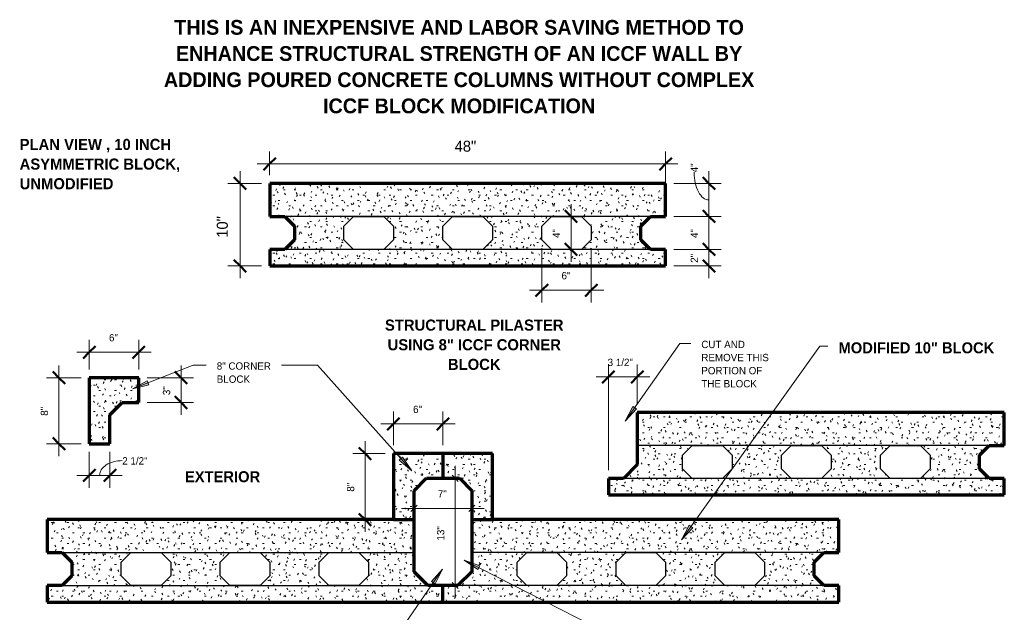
# Model space of a CAD drawing. Header units: inches. Extents: x -145 to -26, y 63 to 187.
# Tile 2 of 2: x -145 to -26, y 115 to 187. Entities that reach past the tile are written whole.
import ezdxf

# ---------------------------------------------------------------- set-up
doc = ezdxf.new("R2010")
doc.units = ezdxf.units.IN
doc.header["$MEASUREMENT"] = 0
doc.layers.add('A-ANNO-DIMS', color=1, linetype='Continuous')
for name, color, linetype, lineweight in [('A-ANNO-DIMS-16', 1, 'Continuous', 9), ('A-ANNO-TEXT', 2, 'Continuous', 9), ('A-DETL', 5, 'Continuous', 70), ('A-DETL-GENF', 3, 'Continuous', 9), ('A-DETL-HLIN', 3, 'Continuous', 70), ('A-DETL-MLIN', 3, 'Continuous', 30)]:
    doc.layers.add(name, color=color, linetype=linetype, lineweight=lineweight)
doc.dimstyles.new('Linear_-_1_16__SBT_1_256_', dxfattribs={"dimscale": 12, "dimtxt": 0.083333, "dimasz": 0.18, "dimexe": 0.125, "dimexo": 0.005208, "dimgap": 0.083333, "dimtad": 1, "dimtoh": 1, "dimdec": 8, "dimzin": 3, "dimdsep": 46, "dimlunit": 4, "dimtxsty": 'Standard', "dimtsz": 0.088388, "dimcen": 0.09, "dimdle": 0.125, "dimazin": 1, "dimtfac": 1, "dimtdec": 8, "dimtmove": 0, "dimatfit": 3, "dimfxl": 0, "dimtvp": 1, "dimtolj": 1, "dimtzin": 0, "dimarcsym": 0})
doc.dimstyles.new('Linear_-_1_16__SBT_INCH_INCREM', dxfattribs={"dimscale": 12, "dimtxt": 0.083333, "dimasz": 0.18, "dimexe": 0.083333, "dimexo": 0.005208, "dimgap": 0.083333, "dimtad": 1, "dimtoh": 1, "dimdec": 0, "dimzin": 1, "dimdsep": 46, "dimlunit": 5, "dimtxsty": 'Standard', "dimtsz": 0.044194, "dimcen": 0.09, "dimdle": 0.125, "dimazin": 0, "dimtfac": 1, "dimtdec": 0, "dimtmove": 0, "dimatfit": 3, "dimfxl": 0, "dimtvp": 1, "dimtolj": 1, "dimtzin": 0, "dimarcsym": 0})
doc.dimstyles.new('Linear_-_3_32__SBT_INCH_INCREM_TO_1_2_', dxfattribs={"dimscale": 12, "dimtxt": 0.125, "dimasz": 0.18, "dimexe": 0.125, "dimexo": 0.005208, "dimgap": 0.083333, "dimtad": 1, "dimtoh": 1, "dimdec": 0, "dimzin": 1, "dimdsep": 46, "dimlunit": 5, "dimtxsty": 'Standard', "dimtsz": 0.088388, "dimcen": 0.09, "dimdle": 0.125, "dimazin": 0, "dimtfac": 1, "dimtdec": 0, "dimtmove": 0, "dimatfit": 3, "dimfxl": 0, "dimtvp": 1, "dimtolj": 1, "dimtzin": 0, "dimarcsym": 0})
pattern_1 = [(0, (0, 0), (2.56, 0.64), [0.211, -1.709, 0.211, -1.709, -10.24]), (0, (0, 0), (2.56, 0.64), [-3.84, 0.211, -3.629, 0.211, -1.709, -4.48]), (0, (0, 0), (2.56, 0.64), [-9.6, 0.211, -1.069, 0.211, -2.989]), (120, (0.96, 0.32), (-1.8342563, 1.897025), [0.211, -1.709, 0.211, -1.709, -10.24]), (120, (0.96, 0.32), (-1.8342563, 1.897025), [-3.84, 0.211, -3.629, 0.211, -1.709, -4.48]), (120, (0.96, 0.32), (-1.8342563, 1.897025), [-9.6, 0.211, -1.069, 0.211, -2.989]), (240, (1.28, 1.6), (-0.7257437, -2.537025), [0.211, -1.709, 0.211, -1.709, -10.24]), (240, (1.28, 1.6), (-0.7257437, -2.537025), [-3.84, 0.211, -3.629, 0.211, -1.709, -4.48]), (240, (1.28, 1.6), (-0.7257437, -2.537025), [-9.6, 0.211, -1.069, 0.211, -2.989])]

# ---------------------------------------------------------------- blocks, each defined once
blk = doc.blocks.new('DIMBLOCK1-STRUC_C ICCF BLK0')
at = {"layer": 'A-ANNO-DIMS-16'}
for p, q in [((-118.55, 168.68), (-118.55, 155.68)), ((-115.96, 167.18), (-120.05, 167.18)), ((-118.55, 167.18), (-115.96, 167.18)), ((-115.96, 157.18), (-120.05, 157.18)), ((-118.55, 157.18), (-115.96, 157.18))]:
    blk.add_line(p, q, dxfattribs=at)
at = {"layer": 'A-ANNO-DIMS-16', "lineweight": 50}
for p, q in [((-118.55, 167.18), (-119.3, 167.93)), ((-118.55, 167.18), (-117.8, 166.43)), ((-118.55, 157.18), (-119.3, 157.93)), ((-118.55, 157.18), (-117.8, 156.43))]:
    blk.add_line(p, q, dxfattribs=at)
at = {"layer": 'A-ANNO-DIMS-16', "color": 0, "insert": (-121.37, 160.6), "char_height": 1.3341, "width": 3.7714, "attachment_point": 1, "rotation": 90, "line_spacing_factor": 1.070803}
blk.add_mtext('\\fStylus BT|b0|i0|c0|p34|;10"', dxfattribs=at)
blk = doc.blocks.new('DIMBLOCK2-STRUC_C ICCF BLK0')
at = {"layer": 'A-ANNO-DIMS-16'}
for p, q in [((-114.96, 168.18), (-114.96, 171.05)), ((-66.96, 164.18), (-66.96, 171.05)), ((-116.46, 169.55), (-65.46, 169.55)), ((-114.96, 169.55), (-114.96, 168.18)), ((-66.96, 169.55), (-66.96, 164.18))]:
    blk.add_line(p, q, dxfattribs=at)
at = {"layer": 'A-ANNO-DIMS-16', "lineweight": 50}
for p, q in [((-114.96, 169.55), (-115.71, 168.8)), ((-114.96, 169.55), (-114.21, 170.3)), ((-66.96, 169.55), (-67.71, 168.8)), ((-66.96, 169.55), (-66.21, 170.3))]:
    blk.add_line(p, q, dxfattribs=at)
at = {"layer": 'A-ANNO-DIMS-16', "color": 0, "insert": (-92.53, 172.36), "char_height": 1.3341, "width": 3.7714, "attachment_point": 1, "line_spacing_factor": 1.070803}
blk.add_mtext('\\fStylus BT|b0|i0|c0|p34|;48"', dxfattribs=at)
blk = doc.blocks.new('DIMBLOCK5-STRUC_C ICCF BLK0')
at = {"layer": 'A-ANNO-DIMS-16', "lineweight": 50}
for p, q in [((-103.39, 134.43), (-104.14, 135.18)), ((-103.39, 134.43), (-102.64, 133.68)), ((-103.39, 126.43), (-104.14, 127.18)), ((-103.39, 126.43), (-102.64, 125.68))]:
    blk.add_line(p, q, dxfattribs=at)
at = {"layer": 'A-ANNO-DIMS-16'}
for p, q in [((-103.39, 124.93), (-103.39, 135.93)), ((-100.96, 134.43), (-104.89, 134.43)), ((-103.39, 134.43), (-100.96, 134.43)), ((-100.96, 126.43), (-104.89, 126.43)), ((-103.39, 126.43), (-100.96, 126.43))]:
    blk.add_line(p, q, dxfattribs=at)
at = {"layer": 'A-ANNO-DIMS-16', "color": 0, "insert": (-105.59, 129.81), "char_height": 0.8894, "width": 1.4667, "attachment_point": 1, "rotation": 90, "line_spacing_factor": 1.070803}
blk.add_mtext('\\fStylus BT|b0|i0|c0|p34|;8"', dxfattribs=at)
blk = doc.blocks.new('DIMBLOCK6-STRUC_C ICCF BLK0')
at = {"layer": 'A-ANNO-DIMS-16'}
for p, q in [((-99.96, 135.43), (-99.96, 139.52)), ((-93.96, 135.43), (-93.96, 139.52)), ((-101.46, 138.02), (-92.46, 138.02)), ((-99.96, 138.02), (-99.96, 135.43)), ((-93.96, 138.02), (-93.96, 135.43))]:
    blk.add_line(p, q, dxfattribs=at)
at = {"layer": 'A-ANNO-DIMS-16', "lineweight": 50}
for p, q in [((-99.96, 138.02), (-99.21, 138.77)), ((-93.96, 138.02), (-93.21, 138.77)), ((-99.96, 138.02), (-100.71, 137.27)), ((-93.96, 138.02), (-94.71, 137.27))]:
    blk.add_line(p, q, dxfattribs=at)
at = {"layer": 'A-ANNO-DIMS-16', "color": 0, "insert": (-97.57, 140.23), "char_height": 0.8894, "width": 1.4667, "attachment_point": 1, "line_spacing_factor": 1.070803}
blk.add_mtext('\\fStylus BT|b0|i0|c0|p34|;6"', dxfattribs=at)
blk = doc.blocks.new('DIMBLOCK7-STRUC_C ICCF BLK0')
at = {"layer": 'A-ANNO-DIMS-16'}
for p, q in [((-61.7, 168.68), (-61.7, 161.68)), ((-65.96, 167.18), (-60.2, 167.18)), ((-61.7, 167.18), (-65.96, 167.18)), ((-65.96, 163.18), (-60.2, 163.18)), ((-61.7, 163.18), (-65.96, 163.18))]:
    blk.add_line(p, q, dxfattribs=at)
at = {"layer": 'A-ANNO-DIMS-16', "lineweight": 50}
for p, q in [((-61.7, 167.18), (-62.45, 167.93)), ((-61.7, 167.18), (-60.95, 166.43)), ((-61.7, 163.18), (-62.45, 163.93)), ((-61.7, 163.18), (-60.95, 162.43))]:
    blk.add_line(p, q, dxfattribs=at)
at = {"layer": 'A-ANNO-DIMS-16'}
blk.add_ellipse((-61.7, 168.53), major_axis=(0, 3.35), ratio=0.535365, start_param=1.570796, end_param=3.141593, dxfattribs=at)
at = {"layer": 'A-ANNO-DIMS-16', "color": 0, "insert": (-63.91, 168.53), "char_height": 0.8894, "width": 1.4667, "attachment_point": 1, "rotation": 90, "line_spacing_factor": 1.070803}
blk.add_mtext('\\fStylus BT|b0|i0|c0|p34|;4"', dxfattribs=at)
blk = doc.blocks.new('DIMBLOCK8-STRUC_C ICCF BLK0')
at = {"layer": 'A-ANNO-DIMS-16', "lineweight": 50}
for p, q in [((-61.7, 163.18), (-62.45, 163.93)), ((-61.7, 163.18), (-60.95, 162.43)), ((-61.7, 159.18), (-62.45, 159.93)), ((-61.7, 159.18), (-60.95, 158.43))]:
    blk.add_line(p, q, dxfattribs=at)
at = {"layer": 'A-ANNO-DIMS-16'}
for p, q in [((-65.96, 163.18), (-60.2, 163.18)), ((-61.7, 163.18), (-65.96, 163.18)), ((-61.7, 163.18), (-61.7, 157.68)), ((-65.96, 159.18), (-60.2, 159.18)), ((-61.7, 159.18), (-65.96, 159.18))]:
    blk.add_line(p, q, dxfattribs=at)
at = {"layer": 'A-ANNO-DIMS-16', "color": 0, "insert": (-63.91, 160.56), "char_height": 0.8894, "width": 1.4667, "attachment_point": 1, "rotation": 90, "line_spacing_factor": 1.070803}
blk.add_mtext('\\fStylus BT|b0|i0|c0|p34|;4"', dxfattribs=at)
blk = doc.blocks.new('DIMBLOCK9-STRUC_C ICCF BLK0')
at = {"layer": 'A-ANNO-DIMS-16'}
for p, q in [((-65.96, 159.18), (-60.2, 159.18)), ((-61.7, 159.18), (-65.96, 159.18)), ((-61.7, 159.18), (-61.7, 155.68)), ((-65.96, 157.18), (-60.2, 157.18)), ((-61.7, 157.18), (-65.96, 157.18))]:
    blk.add_line(p, q, dxfattribs=at)
at = {"layer": 'A-ANNO-DIMS-16', "lineweight": 50}
for p, q in [((-61.7, 159.18), (-62.45, 159.93)), ((-61.7, 159.18), (-60.95, 158.43)), ((-61.7, 157.18), (-62.45, 157.93)), ((-61.7, 157.18), (-60.95, 156.43))]:
    blk.add_line(p, q, dxfattribs=at)
at = {"layer": 'A-ANNO-DIMS-16', "color": 0, "insert": (-63.91, 157.56), "char_height": 0.8894, "width": 1.4667, "attachment_point": 1, "rotation": 90, "line_spacing_factor": 1.070803}
blk.add_mtext('\\fStylus BT|b0|i0|c0|p34|;2"', dxfattribs=at)
blk = doc.blocks.new('DIMBLOCK10-STRU_C ICCF BLK0')
at = {"layer": 'A-ANNO-DIMS-16', "lineweight": 50}
for p, q in [((-78.42, 163.18), (-79.17, 163.93)), ((-78.42, 163.18), (-77.67, 162.43)), ((-78.42, 159.18), (-79.17, 159.93)), ((-78.42, 159.18), (-77.67, 158.43))]:
    blk.add_line(p, q, dxfattribs=at)
at = {"layer": 'A-ANNO-DIMS-16'}
for p, q in [((-78.42, 164.68), (-78.42, 157.68)), ((-78.36, 163.18), (-79.92, 163.18)), ((-78.42, 163.18), (-78.36, 163.18)), ((-78.36, 159.18), (-79.92, 159.18)), ((-78.42, 159.18), (-78.36, 159.18))]:
    blk.add_line(p, q, dxfattribs=at)
at = {"layer": 'A-ANNO-DIMS-16', "color": 0, "insert": (-80.63, 160.56), "char_height": 0.8894, "width": 1.4667, "attachment_point": 1, "rotation": 90, "line_spacing_factor": 1.070803}
blk.add_mtext('\\fStylus BT|b0|i0|c0|p34|;4"', dxfattribs=at)
blk = doc.blocks.new('DIMBLOCK11-STRU_C ICCF BLK0')
at = {"layer": 'A-ANNO-DIMS-16'}
for p, q in [((-81.96, 159.35), (-81.96, 152.73)), ((-81.96, 154.23), (-81.96, 159.35)), ((-75.96, 159.35), (-75.96, 152.73)), ((-75.96, 154.23), (-75.96, 159.35)), ((-83.46, 154.23), (-74.46, 154.23))]:
    blk.add_line(p, q, dxfattribs=at)
at = {"layer": 'A-ANNO-DIMS-16', "lineweight": 50}
for p, q in [((-81.96, 154.23), (-82.71, 153.48)), ((-81.96, 154.23), (-81.21, 154.98)), ((-75.96, 154.23), (-76.71, 153.48)), ((-75.96, 154.23), (-75.21, 154.98))]:
    blk.add_line(p, q, dxfattribs=at)
at = {"layer": 'A-ANNO-DIMS-16', "color": 0, "insert": (-79.57, 156.44), "char_height": 0.8894, "width": 1.4667, "attachment_point": 1, "line_spacing_factor": 1.070803}
blk.add_mtext('\\fStylus BT|b0|i0|c0|p34|;6"', dxfattribs=at)
blk = doc.blocks.new('DIMBLOCK12-STRU_C ICCF BLK0')
at = {"layer": 'A-ANNO-DIMS-16'}
for p, q in [((-73.88, 132.42), (-73.88, 145.22)), ((-70.38, 140.42), (-70.38, 145.22)), ((-75.38, 143.72), (-68.88, 143.72)), ((-73.88, 143.72), (-73.88, 132.42)), ((-70.38, 143.72), (-70.38, 140.42))]:
    blk.add_line(p, q, dxfattribs=at)
at = {"layer": 'A-ANNO-DIMS-16', "lineweight": 50}
for p, q in [((-73.88, 143.72), (-73.13, 144.47)), ((-70.38, 143.72), (-69.63, 144.47)), ((-73.88, 143.72), (-74.63, 142.97)), ((-70.38, 143.72), (-71.13, 142.97))]:
    blk.add_line(p, q, dxfattribs=at)
at = {"layer": 'A-ANNO-DIMS-16', "color": 0, "insert": (-73.98, 145.93), "char_height": 0.8894, "width": 4.4381, "attachment_point": 1, "line_spacing_factor": 1.070803}
blk.add_mtext('\\fStylus BT|b0|i0|c0|p34|;3 1/2"', dxfattribs=at)
blk = doc.blocks.new('DIMBLOCK15-STRU_C ICCF BLK0')
at = {"layer": 'A-ANNO-DIMS-16'}
for p, q in [((-98.96, 127.78), (-88.96, 127.78)), ((-97.46, 127.78), (-97.83, 127.41)), ((-97.46, 127.31), (-97.46, 128.78)), ((-97.46, 127.78), (-97.08, 128.16)), ((-97.46, 127.78), (-97.46, 127.31)), ((-90.46, 127.78), (-90.83, 127.41)), ((-90.46, 127.31), (-90.46, 128.78)), ((-90.46, 127.78), (-90.08, 128.16)), ((-90.46, 127.78), (-90.46, 127.31))]:
    blk.add_line(p, q, dxfattribs=at)
at = {"layer": 'A-ANNO-DIMS-16', "color": 0, "insert": (-94.57, 129.99), "char_height": 0.8894, "width": 1.4667, "attachment_point": 1, "line_spacing_factor": 1.070803}
blk.add_mtext('\\fStylus BT|b0|i0|c0|p34|;7"', dxfattribs=at)
blk = doc.blocks.new('DIMBLOCK16-STRU_C ICCF BLK0')
at = {"layer": 'A-ANNO-DIMS-16'}
for p, q in [((-92.47, 116.93), (-92.47, 132.93)), ((-92.96, 131.43), (-91.47, 131.43)), ((-92.47, 131.43), (-92.96, 131.43)), ((-92.47, 131.43), (-92.84, 131.8)), ((-92.47, 131.43), (-92.09, 131.05)), ((-92, 118.43), (-93.47, 118.43)), ((-92.47, 118.43), (-92.84, 118.8)), ((-92.47, 118.43), (-92.09, 118.05)), ((-92.47, 118.43), (-92, 118.43))]:
    blk.add_line(p, q, dxfattribs=at)
at = {"layer": 'A-ANNO-DIMS-16', "color": 0, "insert": (-94.67, 123.88), "char_height": 0.8894, "width": 2.5143, "attachment_point": 1, "rotation": 90, "line_spacing_factor": 1.070803}
blk.add_mtext('\\fStylus BT|b0|i0|c0|p34|;13"', dxfattribs=at)
blk = doc.blocks.new('DIMBLOCK18-STRU_C ICCF BLK0')
at = {"layer": 'A-ANNO-DIMS-16'}
for p, q in [((-140.52, 134.12), (-140.52, 145.12)), ((-137.83, 143.62), (-142.02, 143.62)), ((-140.52, 143.62), (-137.83, 143.62)), ((-137.83, 135.62), (-142.02, 135.62)), ((-140.52, 135.62), (-137.83, 135.62))]:
    blk.add_line(p, q, dxfattribs=at)
at = {"layer": 'A-ANNO-DIMS-16', "lineweight": 50}
for p, q in [((-140.52, 143.62), (-141.27, 144.37)), ((-140.52, 143.62), (-139.77, 142.87)), ((-140.52, 135.62), (-141.27, 136.37)), ((-140.52, 135.62), (-139.77, 134.87))]:
    blk.add_line(p, q, dxfattribs=at)
at = {"layer": 'A-ANNO-DIMS-16', "color": 0, "insert": (-142.72, 139.01), "char_height": 0.8894, "width": 1.4667, "attachment_point": 1, "rotation": 90, "line_spacing_factor": 1.070803}
blk.add_mtext('\\fStylus BT|b0|i0|c0|p34|;8"', dxfattribs=at)
blk = doc.blocks.new('DIMBLOCK19-STRU_C ICCF BLK0')
at = {"layer": 'A-ANNO-DIMS-16'}
for p, q in [((-136.83, 134.62), (-136.83, 130.28)), ((-136.83, 131.78), (-136.83, 134.62)), ((-134.33, 134.62), (-134.33, 130.28)), ((-134.33, 131.78), (-134.33, 134.62)), ((-138.33, 131.78), (-132.83, 131.78))]:
    blk.add_line(p, q, dxfattribs=at)
at = {"layer": 'A-ANNO-DIMS-16', "lineweight": 50}
for p, q in [((-136.83, 131.78), (-136.08, 132.53)), ((-134.33, 131.78), (-133.58, 132.53)), ((-136.83, 131.78), (-137.58, 131.03)), ((-134.33, 131.78), (-135.08, 131.03))]:
    blk.add_line(p, q, dxfattribs=at)
at = {"layer": 'A-ANNO-DIMS-16'}
blk.add_ellipse((-132.83, 131.78), major_axis=(2.75, 0), ratio=0.652537, start_param=1.570796, end_param=3.141593, dxfattribs=at)
at = {"layer": 'A-ANNO-DIMS-16', "color": 0, "insert": (-132.83, 133.99), "char_height": 0.8894, "width": 4.4381, "attachment_point": 1, "line_spacing_factor": 1.070803}
blk.add_mtext('\\fStylus BT|b0|i0|c0|p34|;2 1/2"', dxfattribs=at)
blk = doc.blocks.new('DIMBLOCK20-STRU_C ICCF BLK0')
at = {"layer": 'A-ANNO-DIMS-16'}
for p, q in [((-125.7, 139.12), (-125.7, 145.12)), ((-129.83, 143.62), (-124.2, 143.62)), ((-125.7, 143.62), (-129.83, 143.62)), ((-129.83, 140.62), (-124.2, 140.62)), ((-125.7, 140.62), (-129.83, 140.62))]:
    blk.add_line(p, q, dxfattribs=at)
at = {"layer": 'A-ANNO-DIMS-16', "lineweight": 50}
for p, q in [((-125.7, 143.62), (-126.45, 144.37)), ((-125.7, 143.62), (-124.95, 142.87)), ((-125.7, 140.62), (-126.45, 141.37)), ((-125.7, 140.62), (-124.95, 139.87))]:
    blk.add_line(p, q, dxfattribs=at)
at = {"layer": 'A-ANNO-DIMS-16', "color": 0, "insert": (-127.91, 141.51), "char_height": 0.8894, "width": 1.4667, "attachment_point": 1, "rotation": 90, "line_spacing_factor": 1.070803}
blk.add_mtext('\\fStylus BT|b0|i0|c0|p34|;3"', dxfattribs=at)
blk = doc.blocks.new('DIMBLOCK21-STRU_C ICCF BLK0')
at = {"layer": 'A-ANNO-DIMS-16'}
for p, q in [((-136.83, 144.62), (-136.83, 148.21)), ((-130.83, 144.62), (-130.83, 148.21)), ((-138.33, 146.71), (-129.33, 146.71)), ((-136.83, 146.71), (-136.83, 144.62)), ((-130.83, 146.71), (-130.83, 144.62))]:
    blk.add_line(p, q, dxfattribs=at)
at = {"layer": 'A-ANNO-DIMS-16', "lineweight": 50}
for p, q in [((-136.83, 146.71), (-136.08, 147.46)), ((-130.83, 146.71), (-130.08, 147.46)), ((-136.83, 146.71), (-137.58, 145.96)), ((-130.83, 146.71), (-131.58, 145.96))]:
    blk.add_line(p, q, dxfattribs=at)
at = {"layer": 'A-ANNO-DIMS-16', "color": 0, "insert": (-134.44, 148.92), "char_height": 0.8894, "width": 1.4667, "attachment_point": 1, "line_spacing_factor": 1.070803}
blk.add_mtext('\\fStylus BT|b0|i0|c0|p34|;6"', dxfattribs=at)

msp = doc.modelspace()

# ---------------------------------------------------------------- hatches: boundary and pattern name
at = {"layer": 'A-ANNO-TEXT'}
for points in [[(-129.62433214, 142.76593524), (-129.81679694, 143.25611417), (-131.58220384, 142.28006704)], [(-70.48129532, 139.84096281), (-70.91269432, 140.14297768), (-71.8440102, 138.35356989)], [(-98.86861015, 133.99345032), (-99.26176191, 133.64309368), (-97.7345746, 132.32512994)], [(-63.65382678, 125.43653188), (-64.08210524, 125.74295585), (-65.03172655, 123.96319494)], [(-89.70125252, 120.35910818), (-89.46213322, 120.82829902), (-91.36362199, 121.5018493)], [(-95.34073979, 118.92414884), (-94.90682974, 118.62575288), (-93.99051359, 120.42288789)]]:
    msp.add_hatch(color=7, dxfattribs=at).paths.add_polyline_path(points, flags=0)
at = {"layer": 'A-DETL-GENF'}
h = msp.add_hatch(dxfattribs=at)
h.set_pattern_fill('FP1_1', style=0, pattern_type=2)
h.set_pattern_definition(pattern_1)
h.paths.add_polyline_path([(-114.95781477, 167.17590876), (-114.95781477, 163.17590876), (-113.13049165, 163.17590876), (-111.95891878, 162.00433589), (-111.95891878, 160.34748164), (-113.13049165, 159.17590876), (-114.95781477, 159.17590876), (-114.95781477, 157.17590876), (-66.95781477, 157.17590876), (-66.95781477, 159.17590876), (-68.7862419, 159.17590876), (-69.95781477, 160.34748164), (-69.95781477, 162.00433589), (-68.7862419, 163.17590876), (-66.95781477, 163.17590876), (-66.95781477, 167.17590876)], flags=0)
h.paths.add_polyline_path([(-77.12938765, 163.17590876), (-75.95781477, 162.00433589), (-75.95781477, 160.34748164), (-77.12938765, 159.17590876), (-80.7862419, 159.17590876), (-81.95781477, 160.34748164), (-81.95781477, 162.00433589), (-80.7862419, 163.17590876)], flags=0)
h.paths.add_polyline_path([(-89.12938765, 163.17590876), (-87.95781477, 162.00433589), (-87.95781477, 160.34748164), (-89.12938765, 159.17590876), (-92.7862419, 159.17590876), (-93.95781477, 160.34748164), (-93.95781477, 162.00433589), (-92.7862419, 163.17590876)], flags=0)
h.paths.add_polyline_path([(-101.12938765, 163.17590876), (-99.95781477, 162.00433589), (-99.95781477, 160.34748164), (-101.12938765, 159.17590876), (-104.7862419, 159.17590876), (-105.95781477, 160.34748164), (-105.95781477, 162.00433589), (-104.7862419, 163.17590876)], flags=0)
h = msp.add_hatch(dxfattribs=at)
h.set_pattern_fill('FP1_1', style=0, pattern_type=2)
h.set_pattern_definition(pattern_1)
h.paths.add_polyline_path([(-130.82905237, 143.6189408), (-136.82905237, 143.6189408), (-136.82905237, 135.6189408), (-134.32905237, 135.6189408), (-134.32905237, 139.1189408), (-132.82905237, 140.6189408), (-130.82905237, 140.6189408)], flags=0)
h = msp.add_hatch(dxfattribs=at)
h.set_pattern_fill('FP1_1', style=0, pattern_type=2)
h.set_pattern_definition(pattern_1)
h.paths.add_polyline_path([(-70.3835655, 139.42285323), (-70.3835655, 133.0944261), (-72.05513837, 131.42285323), (-73.88246149, 131.42285323), (-73.88246149, 129.42285323), (-25.88246149, 129.42285323), (-25.88246149, 131.42285323), (-27.71088862, 131.42285323), (-28.88246149, 132.5944261), (-28.88246149, 134.25128035), (-27.71088862, 135.42285323), (-25.88246149, 135.42285323), (-25.88246149, 139.42285323)], flags=0)
h.paths.add_polyline_path([(-36.05403437, 135.42285323), (-34.88246149, 134.25128035), (-34.88246149, 132.5944261), (-36.05403437, 131.42285323), (-39.71088862, 131.42285323), (-40.88246149, 132.5944261), (-40.88246149, 134.25128035), (-39.71088862, 135.42285323)], flags=0)
h.paths.add_polyline_path([(-48.05403437, 135.42285323), (-46.88246149, 134.25128035), (-46.88246149, 132.5944261), (-48.05403437, 131.42285323), (-51.71088862, 131.42285323), (-52.88246149, 132.5944261), (-52.88246149, 134.25128035), (-51.71088862, 135.42285323)], flags=0)
h.paths.add_polyline_path([(-60.05403437, 135.42285323), (-58.88246149, 134.25128035), (-58.88246149, 132.5944261), (-60.05403437, 131.42285323), (-63.71088862, 131.42285323), (-64.88246149, 132.5944261), (-64.88246149, 134.25128035), (-63.71088862, 135.42285323)], flags=0)
h = msp.add_hatch(dxfattribs=at)
h.set_pattern_fill('FP1_1', style=0, pattern_type=2)
h.set_pattern_definition(pattern_1)
h.paths.add_polyline_path([(-93.95781477, 134.42590876), (-99.95781477, 134.42590876), (-99.95781477, 126.42590876), (-97.45781477, 126.42590876), (-97.45781477, 129.92590876), (-95.95781477, 131.42590876), (-93.95781477, 131.42590876)], flags=0)
h = msp.add_hatch(dxfattribs=at)
h.set_pattern_fill('FP1_1', style=0, pattern_type=2)
h.set_pattern_definition(pattern_1)
h.paths.add_polyline_path([(-93.95781477, 134.42590876), (-93.95781477, 131.42590876), (-91.95781477, 131.42590876), (-90.45781477, 129.92590876), (-90.45781477, 126.42590876), (-87.95781477, 126.42590876), (-87.95781477, 134.42590876)], flags=0)
h = msp.add_hatch(dxfattribs=at)
h.set_pattern_fill('FP1_1', style=0, pattern_type=2)
h.set_pattern_definition(pattern_1)
edge = h.paths.add_edge_path(flags=0)
edge.add_line((-97.45781477, 126.42590876), (-97.45560677, 126.42590876))
edge.add_line((-97.45781477, 126.42590876), (-99.95781477, 126.42590876))
edge.add_line((-99.95781477, 126.42590876), (-141.95671077, 126.42590876))
edge.add_line((-141.95671077, 126.42590876), (-141.95671077, 122.42590876))
edge.add_line((-141.95671077, 122.42590876), (-140.12828365, 122.42590876))
edge.add_line((-140.12828365, 122.42590876), (-138.95671077, 121.25433589))
edge.add_line((-138.95671077, 121.25433589), (-138.95671077, 119.59748164))
edge.add_line((-138.95671077, 119.59748164), (-140.12828365, 118.42590876))
edge.add_line((-140.12828365, 118.42590876), (-141.95671077, 118.42590876))
edge.add_line((-141.95671077, 118.42590876), (-141.95671077, 116.42590876))
edge.add_line((-141.95671077, 116.42590876), (-93.95671077, 116.42590876))
edge.add_line((-93.95671077, 116.42590876), (-93.95671077, 118.42590876))
edge.add_line((-93.95671077, 118.42590876), (-95.78403389, 118.42590876))
edge.add_line((-95.78403389, 118.42590876), (-97.45560677, 120.09748164))
edge.add_line((-97.45560677, 120.09748164), (-97.45560677, 126.42590876))
h.paths.add_polyline_path([(-131.7851379, 122.42590876), (-128.12828365, 122.42590876), (-126.95671077, 121.25433589), (-126.95671077, 119.59748164), (-128.12828365, 118.42590876), (-131.7851379, 118.42590876), (-132.95671077, 119.59748164), (-132.95671077, 121.25433589)], flags=0)
h.paths.add_polyline_path([(-119.7851379, 122.42590876), (-116.12828365, 122.42590876), (-114.95671077, 121.25433589), (-114.95671077, 119.59748164), (-116.12828365, 118.42590876), (-119.7851379, 118.42590876), (-120.95671077, 119.59748164), (-120.95671077, 121.25433589)], flags=0)
h.paths.add_polyline_path([(-107.7851379, 122.42590876), (-104.12828365, 122.42590876), (-102.95671077, 121.25433589), (-102.95671077, 119.59748164), (-104.12828365, 118.42590876), (-107.7851379, 118.42590876), (-108.95671077, 119.59748164), (-108.95671077, 121.25433589)], flags=0)
h = msp.add_hatch(dxfattribs=at)
h.set_pattern_fill('FP1_1', style=0, pattern_type=2)
h.set_pattern_definition(pattern_1)
h.paths.add_polyline_path([(-90.45781477, 126.42590876), (-90.45781477, 120.09748164), (-92.12938765, 118.42590876), (-93.95671077, 118.42590876), (-93.95671077, 116.42590876), (-45.95671077, 116.42590876), (-45.95671077, 118.42590876), (-47.7851379, 118.42590876), (-48.95671077, 119.59748164), (-48.95671077, 121.25433589), (-47.7851379, 122.42590876), (-45.95671077, 122.42590876), (-45.95671077, 126.42590876), (-87.95781477, 126.42590876)], flags=0)
h.paths.add_polyline_path([(-56.12828365, 122.42590876), (-54.95671077, 121.25433589), (-54.95671077, 119.59748164), (-56.12828365, 118.42590876), (-59.7851379, 118.42590876), (-60.95671077, 119.59748164), (-60.95671077, 121.25433589), (-59.7851379, 122.42590876)], flags=0)
h.paths.add_polyline_path([(-68.12828365, 122.42590876), (-66.95671077, 121.25433589), (-66.95671077, 119.59748164), (-68.12828365, 118.42590876), (-71.7851379, 118.42590876), (-72.95671077, 119.59748164), (-72.95671077, 121.25433589), (-71.7851379, 122.42590876)], flags=0)
h.paths.add_polyline_path([(-80.12828365, 122.42590876), (-78.95671077, 121.25433589), (-78.95671077, 119.59748164), (-80.12828365, 118.42590876), (-83.7851379, 118.42590876), (-84.95671077, 119.59748164), (-84.95671077, 121.25433589), (-83.7851379, 122.42590876)], flags=0)

# ---------------------------------------------------------------- linework, layer by layer
at = {"layer": 'A-ANNO-TEXT', "color": 7}
for p, q in [((-71.8440102, 138.35356989), (-65.24067809, 147.78579018)), ((-65.24067809, 147.78579018), (-63.90329437, 147.78579018)), ((-65.03172655, 123.96319494), (-48.23759283, 147.43579018)), ((-48.23759283, 147.43579018), (-47.2628467, 147.43579018)), ((-131.58220384, 142.28006704), (-124.2315897, 145.16622644)), ((-124.2315897, 145.16622644), (-122.65329437, 145.16622644)), ((-110.77894477, 145.16622644), (-113.51329437, 145.16622644)), ((-109.17789961, 145.16622644), (-110.77894477, 145.16622644)), ((-97.7345746, 132.32512994), (-109.17789961, 145.16622644)), ((-129.81679694, 143.25611417), (-131.58220384, 142.28006704)), ((-131.58220384, 142.28006704), (-129.62433214, 142.76593524)), ((-129.62433214, 142.76593524), (-129.81679694, 143.25611417)), ((-70.91269432, 140.14297768), (-71.8440102, 138.35356989)), ((-71.8440102, 138.35356989), (-70.48129532, 139.84096281)), ((-70.48129532, 139.84096281), (-70.91269432, 140.14297768)), ((-98.86861015, 133.99345032), (-99.26176191, 133.64309368)), ((-97.7345746, 132.32512994), (-98.86861015, 133.99345032)), ((-99.26176191, 133.64309368), (-97.7345746, 132.32512994)), ((-64.08210524, 125.74295585), (-65.03172655, 123.96319494)), ((-65.03172655, 123.96319494), (-63.65382678, 125.43653188)), ((-63.65382678, 125.43653188), (-64.08210524, 125.74295585)), ((-89.46213322, 120.82829902), (-91.36362199, 121.5018493)), ((-91.36362199, 121.5018493), (-89.70125252, 120.35910818)), ((-91.36362199, 121.5018493), (-69.97253633, 110.60005632)), ((-89.70125252, 120.35910818), (-89.46213322, 120.82829902)), ((-93.99051359, 120.42288789), (-102.05498034, 108.69600941)), ((-93.99051359, 120.42288789), (-95.34073979, 118.92414884)), ((-94.90682974, 118.62575288), (-93.99051359, 120.42288789)), ((-95.34073979, 118.92414884), (-94.90682974, 118.62575288))]:
    msp.add_line(p, q, dxfattribs=at)
at = {"layer": 'A-DETL'}
for p, q in [((-114.95781477, 163.17590876), (-113.13049165, 163.17590876)), ((-113.13049165, 163.17590876), (-111.95891878, 162.00433589)), ((-69.95781477, 162.00433589), (-68.7862419, 163.17590876)), ((-68.7862419, 163.17590876), (-66.95781477, 163.17590876)), ((-111.95891878, 162.00433589), (-111.95891878, 160.34748164)), ((-69.95781477, 160.34748164), (-69.95781477, 162.00433589)), ((-111.95891878, 160.34748164), (-113.13049165, 159.17590876)), ((-68.7862419, 159.17590876), (-69.95781477, 160.34748164)), ((-113.13049165, 159.17590876), (-114.95781477, 159.17590876)), ((-66.95781477, 159.17590876), (-68.7862419, 159.17590876)), ((-70.3835655, 139.42285323), (-70.3835655, 133.0944261)), ((-28.88246149, 134.25128035), (-27.71088862, 135.42285323)), ((-27.71088862, 135.42285323), (-25.88246149, 135.42285323)), ((-28.88246149, 132.5944261), (-28.88246149, 134.25128035)), ((-70.3835655, 133.0944261), (-72.05513837, 131.42285323)), ((-27.71088862, 131.42285323), (-28.88246149, 132.5944261)), ((-72.05513837, 131.42285323), (-73.88246149, 131.42285323)), ((-25.88246149, 131.42285323), (-27.71088862, 131.42285323)), ((-97.45560677, 120.09748164), (-97.45560677, 126.42590876)), ((-90.45781477, 126.42590876), (-90.45781477, 120.09748164)), ((-141.95671077, 122.42590876), (-140.12828365, 122.42590876)), ((-140.12828365, 122.42590876), (-138.95671077, 121.25433589)), ((-48.95671077, 121.25433589), (-47.7851379, 122.42590876)), ((-47.7851379, 122.42590876), (-45.95671077, 122.42590876)), ((-138.95671077, 121.25433589), (-138.95671077, 119.59748164)), ((-48.95671077, 119.59748164), (-48.95671077, 121.25433589)), ((-138.95671077, 119.59748164), (-140.12828365, 118.42590876)), ((-95.78403389, 118.42590876), (-97.45560677, 120.09748164)), ((-90.45781477, 120.09748164), (-92.12938765, 118.42590876)), ((-47.7851379, 118.42590876), (-48.95671077, 119.59748164)), ((-140.12828365, 118.42590876), (-141.95671077, 118.42590876)), ((-93.95671077, 118.42590876), (-95.78403389, 118.42590876)), ((-92.12938765, 118.42590876), (-93.95671077, 118.42590876)), ((-45.95671077, 118.42590876), (-47.7851379, 118.42590876))]:
    msp.add_line(p, q, dxfattribs=at)
at = {"layer": 'A-DETL', "lineweight": 30}
for p, q in [((-105.95781477, 162.00433589), (-104.7862419, 163.17590876)), ((-104.7862419, 163.17590876), (-101.12938765, 163.17590876)), ((-101.12938765, 163.17590876), (-99.95781477, 162.00433589)), ((-93.95781477, 162.00433589), (-92.7862419, 163.17590876)), ((-92.7862419, 163.17590876), (-89.12938765, 163.17590876)), ((-89.12938765, 163.17590876), (-87.95781477, 162.00433589)), ((-81.95781477, 162.00433589), (-80.7862419, 163.17590876)), ((-80.7862419, 163.17590876), (-77.12938765, 163.17590876)), ((-77.12938765, 163.17590876), (-75.95781477, 162.00433589)), ((-105.95781477, 160.34748164), (-105.95781477, 162.00433589)), ((-99.95781477, 162.00433589), (-99.95781477, 160.34748164)), ((-93.95781477, 160.34748164), (-93.95781477, 162.00433589)), ((-87.95781477, 162.00433589), (-87.95781477, 160.34748164)), ((-81.95781477, 160.34748164), (-81.95781477, 162.00433589)), ((-75.95781477, 162.00433589), (-75.95781477, 160.34748164)), ((-104.7862419, 159.17590876), (-105.95781477, 160.34748164)), ((-99.95781477, 160.34748164), (-101.12938765, 159.17590876)), ((-92.7862419, 159.17590876), (-93.95781477, 160.34748164)), ((-87.95781477, 160.34748164), (-89.12938765, 159.17590876)), ((-80.7862419, 159.17590876), (-81.95781477, 160.34748164)), ((-75.95781477, 160.34748164), (-77.12938765, 159.17590876)), ((-101.12938765, 159.17590876), (-104.7862419, 159.17590876)), ((-89.12938765, 159.17590876), (-92.7862419, 159.17590876)), ((-77.12938765, 159.17590876), (-80.7862419, 159.17590876)), ((-64.88246149, 134.25128035), (-63.71088862, 135.42285323)), ((-63.71088862, 135.42285323), (-60.05403437, 135.42285323)), ((-60.05403437, 135.42285323), (-58.88246149, 134.25128035)), ((-52.88246149, 134.25128035), (-51.71088862, 135.42285323)), ((-51.71088862, 135.42285323), (-48.05403437, 135.42285323)), ((-48.05403437, 135.42285323), (-46.88246149, 134.25128035)), ((-40.88246149, 134.25128035), (-39.71088862, 135.42285323)), ((-39.71088862, 135.42285323), (-36.05403437, 135.42285323)), ((-36.05403437, 135.42285323), (-34.88246149, 134.25128035)), ((-64.88246149, 132.5944261), (-64.88246149, 134.25128035)), ((-58.88246149, 134.25128035), (-58.88246149, 132.5944261)), ((-52.88246149, 132.5944261), (-52.88246149, 134.25128035)), ((-46.88246149, 134.25128035), (-46.88246149, 132.5944261)), ((-40.88246149, 132.5944261), (-40.88246149, 134.25128035)), ((-34.88246149, 134.25128035), (-34.88246149, 132.5944261)), ((-63.71088862, 131.42285323), (-64.88246149, 132.5944261)), ((-58.88246149, 132.5944261), (-60.05403437, 131.42285323)), ((-51.71088862, 131.42285323), (-52.88246149, 132.5944261)), ((-46.88246149, 132.5944261), (-48.05403437, 131.42285323)), ((-39.71088862, 131.42285323), (-40.88246149, 132.5944261)), ((-34.88246149, 132.5944261), (-36.05403437, 131.42285323)), ((-60.05403437, 131.42285323), (-63.71088862, 131.42285323)), ((-48.05403437, 131.42285323), (-51.71088862, 131.42285323)), ((-36.05403437, 131.42285323), (-39.71088862, 131.42285323)), ((-132.95671077, 121.25433589), (-131.7851379, 122.42590876)), ((-131.7851379, 122.42590876), (-128.12828365, 122.42590876)), ((-128.12828365, 122.42590876), (-126.95671077, 121.25433589)), ((-120.95671077, 121.25433589), (-119.7851379, 122.42590876)), ((-119.7851379, 122.42590876), (-116.12828365, 122.42590876)), ((-116.12828365, 122.42590876), (-114.95671077, 121.25433589)), ((-108.95671077, 121.25433589), (-107.7851379, 122.42590876)), ((-107.7851379, 122.42590876), (-104.12828365, 122.42590876)), ((-104.12828365, 122.42590876), (-102.95671077, 121.25433589)), ((-84.95671077, 121.25433589), (-83.7851379, 122.42590876)), ((-83.7851379, 122.42590876), (-80.12828365, 122.42590876)), ((-80.12828365, 122.42590876), (-78.95671077, 121.25433589)), ((-72.95671077, 121.25433589), (-71.7851379, 122.42590876)), ((-71.7851379, 122.42590876), (-68.12828365, 122.42590876)), ((-68.12828365, 122.42590876), (-66.95671077, 121.25433589)), ((-60.95671077, 121.25433589), (-59.7851379, 122.42590876)), ((-59.7851379, 122.42590876), (-56.12828365, 122.42590876)), ((-56.12828365, 122.42590876), (-54.95671077, 121.25433589)), ((-132.95671077, 119.59748164), (-132.95671077, 121.25433589)), ((-126.95671077, 121.25433589), (-126.95671077, 119.59748164)), ((-120.95671077, 119.59748164), (-120.95671077, 121.25433589)), ((-114.95671077, 121.25433589), (-114.95671077, 119.59748164)), ((-108.95671077, 119.59748164), (-108.95671077, 121.25433589)), ((-102.95671077, 121.25433589), (-102.95671077, 119.59748164)), ((-84.95671077, 119.59748164), (-84.95671077, 121.25433589)), ((-78.95671077, 121.25433589), (-78.95671077, 119.59748164)), ((-72.95671077, 119.59748164), (-72.95671077, 121.25433589)), ((-66.95671077, 121.25433589), (-66.95671077, 119.59748164)), ((-60.95671077, 119.59748164), (-60.95671077, 121.25433589)), ((-54.95671077, 121.25433589), (-54.95671077, 119.59748164)), ((-131.7851379, 118.42590876), (-132.95671077, 119.59748164)), ((-126.95671077, 119.59748164), (-128.12828365, 118.42590876)), ((-119.7851379, 118.42590876), (-120.95671077, 119.59748164)), ((-114.95671077, 119.59748164), (-116.12828365, 118.42590876)), ((-107.7851379, 118.42590876), (-108.95671077, 119.59748164)), ((-102.95671077, 119.59748164), (-104.12828365, 118.42590876)), ((-83.7851379, 118.42590876), (-84.95671077, 119.59748164)), ((-78.95671077, 119.59748164), (-80.12828365, 118.42590876)), ((-71.7851379, 118.42590876), (-72.95671077, 119.59748164)), ((-66.95671077, 119.59748164), (-68.12828365, 118.42590876)), ((-59.7851379, 118.42590876), (-60.95671077, 119.59748164)), ((-54.95671077, 119.59748164), (-56.12828365, 118.42590876)), ((-128.12828365, 118.42590876), (-131.7851379, 118.42590876)), ((-116.12828365, 118.42590876), (-119.7851379, 118.42590876)), ((-104.12828365, 118.42590876), (-107.7851379, 118.42590876)), ((-80.12828365, 118.42590876), (-83.7851379, 118.42590876)), ((-68.12828365, 118.42590876), (-71.7851379, 118.42590876)), ((-56.12828365, 118.42590876), (-59.7851379, 118.42590876))]:
    msp.add_line(p, q, dxfattribs=at)
at = {"layer": 'A-DETL-HLIN'}
for p, q in [((-114.95781477, 167.17590876), (-114.95781477, 163.17590876)), ((-66.95781477, 167.17590876), (-114.95781477, 167.17590876)), ((-66.95781477, 163.17590876), (-66.95781477, 167.17590876)), ((-114.95781477, 159.17590876), (-114.95781477, 157.17590876)), ((-66.95781477, 157.17590876), (-66.95781477, 159.17590876)), ((-114.95781477, 157.17590876), (-66.95781477, 157.17590876)), ((-130.82905237, 143.6189408), (-136.82905237, 143.6189408)), ((-136.82905237, 143.6189408), (-136.82905237, 135.6189408)), ((-130.82905237, 140.6189408), (-130.82905237, 143.6189408)), ((-134.32905237, 139.1189408), (-132.82905237, 140.6189408)), ((-132.82905237, 140.6189408), (-130.82905237, 140.6189408)), ((-134.32905237, 135.6189408), (-134.32905237, 139.1189408)), ((-25.88246149, 139.42285323), (-70.3835655, 139.42285323)), ((-25.88246149, 135.42285323), (-25.88246149, 139.42285323)), ((-136.82905237, 135.6189408), (-134.32905237, 135.6189408)), ((-93.95781477, 134.42590876), (-99.95781477, 134.42590876)), ((-99.95781477, 134.42590876), (-99.95781477, 126.42590876)), ((-93.95781477, 134.42590876), (-93.95781477, 131.42590876)), ((-87.95781477, 134.42590876), (-93.95781477, 134.42590876)), ((-87.95781477, 126.42590876), (-87.95781477, 134.42590876)), ((-97.45781477, 129.92590876), (-95.95781477, 131.42590876)), ((-95.95781477, 131.42590876), (-93.95781477, 131.42590876)), ((-93.95781477, 131.42590876), (-91.95781477, 131.42590876)), ((-91.95781477, 131.42590876), (-90.45781477, 129.92590876)), ((-73.88246149, 131.42285323), (-73.88246149, 129.42285323)), ((-25.88246149, 129.42285323), (-25.88246149, 131.42285323)), ((-97.45781477, 126.42590876), (-97.45781477, 129.92590876)), ((-90.45781477, 129.92590876), (-90.45781477, 126.42590876)), ((-73.88246149, 129.42285323), (-25.88246149, 129.42285323)), ((-99.95781477, 126.42590876), (-141.95671077, 126.42590876)), ((-141.95671077, 126.42590876), (-141.95671077, 122.42590876)), ((-99.95781477, 126.42590876), (-97.45781477, 126.42590876)), ((-97.45781477, 126.42590876), (-97.45560677, 126.42590876)), ((-90.45781477, 126.42590876), (-87.95781477, 126.42590876)), ((-45.95671077, 126.42590876), (-87.95781477, 126.42590876)), ((-45.95671077, 122.42590876), (-45.95671077, 126.42590876)), ((-141.95671077, 118.42590876), (-141.95671077, 116.42590876)), ((-93.95671077, 116.42590876), (-93.95671077, 118.42590876)), ((-45.95671077, 116.42590876), (-45.95671077, 118.42590876)), ((-141.95671077, 116.42590876), (-93.95671077, 116.42590876)), ((-93.95671077, 116.42590876), (-45.95671077, 116.42590876))]:
    msp.add_line(p, q, dxfattribs=at)
at = {"layer": 'A-DETL-MLIN'}
for p, q in [((-66.95781477, 163.17590876), (-114.95781477, 163.17590876)), ((-66.95781477, 159.17590876), (-114.95781477, 159.17590876)), ((-25.88246149, 135.42285323), (-70.3835655, 135.42285323)), ((-25.88246149, 131.42285323), (-73.88246149, 131.42285323)), ((-141.95671077, 122.42590876), (-97.45560677, 122.42590876)), ((-45.95671077, 122.42590876), (-90.45781477, 122.42590876)), ((-141.95671077, 118.42590876), (-93.95671077, 118.42590876)), ((-45.95671077, 118.42590876), (-93.95671077, 118.42590876))]:
    msp.add_line(p, q, dxfattribs=at)

# ---------------------------------------------------------------- texts
at = {"layer": 'A-ANNO-TEXT', "color": 7}
for s, insert, char_height, width, attachment_point, line_spacing_factor in [('\\fStylus BT|b1|i0|c0|p34|;THIS IS AN INEXPENSIVE AND LABOR SAVING METHOD TO\\PENHANCE STRUCTURAL STRENGTH OF AN ICCF WALL BY\\PADDING POURED CONCRETE COLUMNS WITHOUT COMPLEX\\PICCF BLOCK MODIFICATION', (-91.98975825, 187.00196658), 1.7912772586, 85.104, 2, 1.063354), ('\\fStylus BT|b1|i0|c0|p34|;PLAN VIEW , 10 INCH\\PASYMMETRIC BLOCK,\\PUNMODIFIED', (-145.27668758, 172.58192496), 1.3434579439, 23.166, 1, 1.063354), ('\\fStylus BT|b1|i0|c0|p34|;STRUCTURAL PILASTER\\PUSING 8" ICCF CORNER\\PBLOCK', (-90.15500343, 150.676972), 1.3434579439, 25.416, 2, 1.063354), ('\\fStylus BT|b0|i0|c0|p34|;CUT AND\\PREMOVE THIS\\PPORTION OF\\PTHE BLOCK', (-62.62329437, 148.10535701), 0.8894080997, 9.828, 1, 1.070803), ('\\fStylus BT|b1|i0|c0|p34|;MODIFIED 10" BLOCK', (-45.9828467, 147.91514042), 1.3341121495, 23.346, 1, 1.070803), ('\\fStylus BT|b0|i0|c0|p34|;8" CORNER\\PBLOCK', (-121.37329437, 145.48579327), 0.8894080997, 7.896, 1, 1.070803), ('\\fStylus BT|b1|i0|c0|p34|;EXTERIOR', (-125.22982112, 132.29075833), 1.3341121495, 10.206, 1, 1.070803)]:
    msp.add_mtext(s, dxfattribs=dict(at, insert=insert, char_height=char_height, width=width, attachment_point=attachment_point, line_spacing_factor=line_spacing_factor))

# ---------------------------------------------------------------- dimensions: what is measured, and where the dimension line sits
at = {"layer": 'A-ANNO-DIMS', "lineweight": 9}
for base, p1, p2, dimstyle, picture, middle in [((-66.95781477, 169.55324839), (-114.95781477, 167.17590876), (-66.95781477, 163.17590876), 'Linear_-_3_32__SBT_INCH_INCREM_TO_1_2_', 'DIMBLOCK2-STRUC_C ICCF BLK0', (-90.95781477, 171.30324839)), ((-75.9578147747, 154.2295778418), (-81.9578147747, 160.3474816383), (-75.9578147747, 160.3474816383), 'Linear_-_1_16__SBT_1_256_', 'DIMBLOCK11-STRU_C ICCF BLK0', (-78.9578147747, 155.7295778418)), ((-130.8290523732, 146.7082264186), (-136.8290523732, 143.6189407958), (-130.8290523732, 143.6189407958), 'Linear_-_1_16__SBT_1_256_', 'DIMBLOCK21-STRU_C ICCF BLK0', (-133.8290523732, 148.2082264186)), ((-70.3835654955, 143.7219589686), (-73.8824614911, 131.4228532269), (-70.3835654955, 139.4228532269), 'Linear_-_1_16__SBT_1_256_', 'DIMBLOCK12-STRU_C ICCF BLK0', (-66.0955784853, 145.8886256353)), ((-93.9578147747, 138.0203586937), (-99.9578147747, 134.425908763), (-93.9578147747, 134.425908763), 'Linear_-_1_16__SBT_1_256_', 'DIMBLOCK6-STRUC_C ICCF BLK0', (-96.9578147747, 139.5203586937)), ((-134.32905237, 131.78343801), (-136.82905237, 135.6189408), (-134.32905237, 135.6189408), 'Linear_-_1_16__SBT_1_256_', 'DIMBLOCK19-STRU_C ICCF BLK0', (-130.04106536, 133.95010468)), ((-90.45781477, 127.78343801), (-97.45781477, 128.3137681), (-90.45781477, 128.3137681), 'Linear_-_1_16__SBT_INCH_INCREM', 'DIMBLOCK15-STRU_C ICCF BLK0', (-93.95781477, 129.28343801))]:
    dim = msp.add_linear_dim(base=base, p1=p1, p2=p2, dimstyle=dimstyle, dxfattribs=at)
    dim.commit()
    dim.dimension.update_dxf_attribs({"geometry": picture, "text_midpoint": middle})
for base, p1, p2, dimstyle, picture, middle in [((-61.70165474, 163.17590876), (-66.95781477, 167.17590876), (-66.95781477, 163.17590876), 'Linear_-_1_16__SBT_1_256_', 'DIMBLOCK7-STRUC_C ICCF BLK0', (-63.20165474, 165.17590876)), ((-118.55475375, 157.17590876), (-114.95781477, 167.17590876), (-114.95781477, 157.17590876), 'Linear_-_3_32__SBT_INCH_INCREM_TO_1_2_', 'DIMBLOCK1-STRUC_C ICCF BLK0', (-120.30475375, 162.17590876)), ((-78.4201291, 159.17590876), (-77.35946893, 163.17590876), (-77.35946893, 159.17590876), 'Linear_-_1_16__SBT_1_256_', 'DIMBLOCK10-STRU_C ICCF BLK0', (-79.9201291, 161.17590876)), ((-61.70165474, 159.17590876), (-66.95781477, 163.17590876), (-66.95781477, 159.17590876), 'Linear_-_1_16__SBT_1_256_', 'DIMBLOCK8-STRUC_C ICCF BLK0', (-63.20165474, 161.17590876)), ((-61.70165474, 157.17590876), (-66.95781477, 159.17590876), (-66.95781477, 157.17590876), 'Linear_-_1_16__SBT_1_256_', 'DIMBLOCK9-STRUC_C ICCF BLK0', (-63.3683214, 154.43326808)), ((-125.69893374, 143.6189408), (-130.82905237, 140.6189408), (-130.82905237, 143.6189408), 'Linear_-_1_16__SBT_1_256_', 'DIMBLOCK20-STRU_C ICCF BLK0', (-124.03226707, 147.24026114)), ((-140.517746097, 143.6189407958), (-136.8290523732, 135.6189407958), (-136.8290523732, 143.6189407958), 'Linear_-_1_16__SBT_1_256_', 'DIMBLOCK18-STRU_C ICCF BLK0', (-142.017746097, 139.6189407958)), ((-103.3875532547, 134.425908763), (-99.9578147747, 126.425908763), (-99.9578147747, 134.425908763), 'Linear_-_1_16__SBT_1_256_', 'DIMBLOCK5-STRUC_C ICCF BLK0', (-104.8875532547, 130.425908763)), ((-92.46545525, 131.42590876), (-92.99578533, 118.42590876), (-93.95781477, 131.42590876), 'Linear_-_1_16__SBT_INCH_INCREM', 'DIMBLOCK16-STRU_C ICCF BLK0', (-93.96545525, 124.92590876))]:
    dim = msp.add_linear_dim(base=base, p1=p1, p2=p2, angle=90, dimstyle=dimstyle, dxfattribs=at)
    dim.commit()
    dim.dimension.update_dxf_attribs({"geometry": picture, "text_midpoint": middle})

doc.saveas('drawing.dxf')
